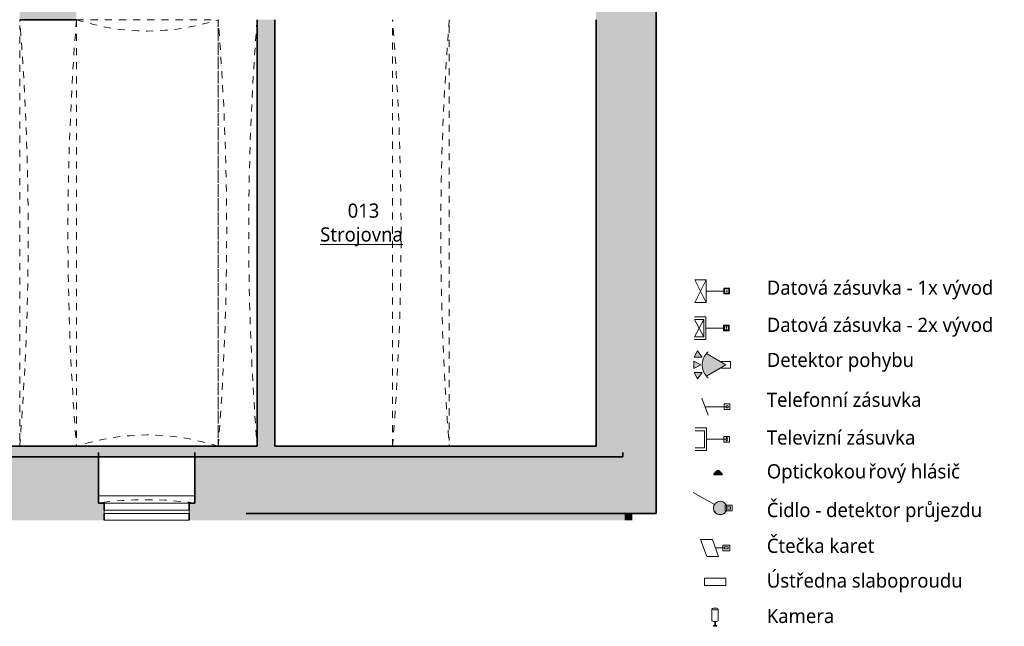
# Model space of a CAD drawing. Header units: metres. Extents: x -0.2 to 44.7, y -1.1 to 27.9.
# Tile 6 of 7: x 30.8 to 44.7, y -1.1 to 7.4. Entities that reach past the tile are written whole.
import ezdxf

# ---------------------------------------------------------------- set-up
doc = ezdxf.new("R2010")
doc.units = ezdxf.units.M
doc.linetypes.add('AV - Carkovana 2mm', pattern=[0.0027, 0.002, -0.0007])
doc.linetypes.add('AV - Cerch_ 1 tecka 4mm', pattern=[0.006, 0.004, -0.001, 0, -0.001])
doc.layers.add('AV-MISTNOSTI', color=5, linetype='Continuous', lineweight=5, true_color=0x0000ff)
doc.layers.add('AV-TEXTY', color=5, linetype='Continuous', lineweight=13, true_color=0x0000ff)
doc.layers.add('AV-SRAFY', color=7, linetype='Continuous', lineweight=35)
doc.layers.add('AV-STAVBA', color=7, linetype='Continuous', lineweight=18)
doc.styles.add('Trebuchet MS', font='trebuc.ttf', dxfattribs={"height": 0.2})
doc.styles.add('Trebuchet MS_B', font='trebuc.ttf', dxfattribs={"height": 0.2})

# ---------------------------------------------------------------- blocks, each defined once
blk = doc.blocks.new('GM_Otvor s klenutým nadpražím - 6020x2000_5800-879954-1PP')
at = {"layer": 'AV-STAVBA', "color": 254, "linetype": 'AV - Cerch_ 1 tecka 4mm', "lineweight": 13, "true_color": 0xcccccc}
for p, q in [((-3.01, 0.4), (3.01, 0.4)), ((2.926, -0.4), (-2.926, -0.4))]:
    blk.add_line(p, q, dxfattribs=at)
for centre, start, end in [((0, 38.09), 265.434, 274.566), ((0, -38.09), 85.434, 94.566)]:
    blk.add_arc(centre, 37.81, start, end, dxfattribs=at)
blk = doc.blocks.new('GM_Otvor s klenutým nadpražím - 6020x2000_5800-880466-1PP')
at = {"layer": 'AV-STAVBA', "color": 254, "linetype": 'AV - Cerch_ 1 tecka 4mm', "lineweight": 13, "true_color": 0xcccccc}
for p, q in [((-3.01, 0.4), (3.01, 0.4)), ((2.926, -0.15), (-2.926, -0.15))]:
    blk.add_line(p, q, dxfattribs=at)
for centre, start, end in [((0, 38.09), 265.434, 274.566), ((0, -37.84), 85.434, 94.566)]:
    blk.add_arc(centre, 37.81, start, end, dxfattribs=at)
blk = doc.blocks.new('WI_1-1_sklepní_s příčlemi_s klenutým nadpražím_2x šikmý parapet_ nadpraží - 1200x600_02-1040800-1PP')
at = {"layer": 'AV-STAVBA', "color": 254, "true_color": 0xcccccc}
for p, q in [((-0.6, -0.425), (0.6, -0.425)), ((-0.6, -0.475), (-0.6, -0.425)), ((0.6, -0.475), (-0.6, -0.475)), ((0.6, -0.425), (0.6, -0.475))]:
    blk.add_line(p, q, dxfattribs=at)
at = {"layer": 'AV-STAVBA', "color": 254, "linetype": 'AV - Carkovana 2mm', "true_color": 0xcccccc}
blk.add_arc((0, -5.279), 5, 82.1836, 97.8164, dxfattribs=at)
blk = doc.blocks.new('GM_Void_valená klenba - GM_Void_valená klenba-1524404-1PP')
at = {"layer": 'AV-STAVBA', "color": 254, "linetype": 'AV - Cerch_ 1 tecka 4mm', "lineweight": 13, "true_color": 0xcccccc}
for p, q in [((-1, 3.01), (-1, -3.01)), ((-1, 3.01), (1, 3.01)), ((1, 3.01), (1, -3.01)), ((-1, -3.01), (1, -3.01))]:
    blk.add_line(p, q, dxfattribs=at)
for centre, start, end in [((0, 6.05), 251.79, 288.21), ((0, -6.05), 71.79, 108.21)]:
    blk.add_arc(centre, 3.2, start, end, dxfattribs=at)
blk = doc.blocks.new('Zdobná fasáda 1NP - Zdobná fasáda 1NP-1554848-1PP')
at = {"layer": 'AV-STAVBA', "lineweight": 35, "true_color": 0xcccccc}
blk.add_hatch(color=254, dxfattribs=at).paths.add_polyline_path([(39.415, 0.355), (39.415, 0.448), (39.325, 0.448), (39.325, 0.355)])
at = {"layer": 'AV-STAVBA', "color": 254, "lineweight": 35, "true_color": 0xcccccc}
for q in [(39.325, 0.448), (39.415, 0.355)]:
    blk.add_line((39.415, 0.448), q, dxfattribs=at)
at = {"layer": 'AV-STAVBA', "color": 254, "true_color": 0xcccccc}
blk.add_line((39.325, 0.448), (39.325, 0.355), dxfattribs=at)
blk = doc.blocks.new('D0089 - 1514 - OÚPSŘ_Benešova_rvt-1-1PP')
at = {"layer": 'AV-SRAFY', "lineweight": 5, "true_color": 0xcccccc}
for points in [[(39.765, 1.398), (39.765, 13.048), (38.915, 13.048), (38.915, 1.398)], [(30.785, 7.418), (31.585, 7.418), (31.585, 8.708), (30.785, 8.708)], [(34.135, 1.398), (34.385, 1.398), (34.385, 7.418), (34.135, 7.418), (34.135, 5.558)], [(39.295, 1.248), (39.295, 1.31), (22.255, 1.31), (22.255, 1.248), (35.633, 1.248)], [(35.269, 0.355), (37.824, 0.355), (37.824, 0.448), (35.269, 0.448)]]:
    blk.add_hatch(color=254, dxfattribs=at).paths.add_polyline_path(points)
h = blk.add_hatch(color=254, dxfattribs=at)
h.paths.add_polyline_path([(16.908, 0.448), (22.191, 0.448), (22.191, 1.31), (39.765, 1.31), (39.765, 1.398), (20.165, 1.398), (20.165, 1.153), (19.215, 1.153), (19.215, 1.398), (16.285, 1.398), (16.285, 1.165), (16.908, 1.165)])
h.paths.add_polyline_path([(10.865, 1.165), (12.04, 1.165), (12.04, 1.398), (10.865, 1.398)])
h.paths.add_polyline_path([(14.985, 1.165), (14.985, 1.398), (13.34, 1.398), (13.34, 1.165), (13.505, 1.165)])
h = blk.add_hatch(color=254, dxfattribs=at)
h.paths.add_polyline_path([(39.765, 0.448), (39.765, 1.31), (33.255, 1.31), (33.255, 0.598), (33.175, 0.598), (33.175, 0.448), (35.633, 0.448)])
h.paths.add_polyline_path([(29.035, 0.448), (29.035, 0.598), (28.955, 0.598), (28.955, 1.31), (27.375, 1.31), (27.375, 0.598), (27.295, 0.598), (27.295, 0.448), (27.586, 0.448)])
h.paths.add_polyline_path([(30.235, 0.448), (31.975, 0.448), (31.975, 0.598), (31.895, 0.598), (31.895, 1.31), (30.315, 1.31), (30.315, 0.598), (30.235, 0.598), (30.235, 0.498)])
h.paths.add_polyline_path([(24.355, 0.448), (26.095, 0.448), (26.095, 0.598), (26.015, 0.598), (26.015, 1.31), (24.435, 1.31), (24.435, 0.598), (24.355, 0.598), (24.355, 0.498)])
h.paths.add_polyline_path([(23.155, 0.448), (23.155, 0.598), (23.075, 0.598), (23.075, 1.31), (22.191, 1.31), (22.191, 0.448)])
h = blk.add_hatch(color=254, dxfattribs=at)
h.paths.add_polyline_path([(33.175, 0.355), (33.979, 0.355), (33.979, 0.448), (33.175, 0.448)])
h.paths.add_polyline_path([(23.155, 0.355), (23.155, 0.448), (22.191, 0.448), (22.191, 0.355)])
h.paths.add_polyline_path([(31.61, 0.355), (31.975, 0.355), (31.975, 0.448), (30.235, 0.448), (30.235, 0.355)])
h.paths.add_polyline_path([(24.355, 0.355), (26.095, 0.355), (26.095, 0.448), (24.355, 0.448)])
h.paths.add_polyline_path([(27.295, 0.355), (29.035, 0.355), (29.035, 0.448), (27.295, 0.448)])
h = blk.add_hatch(color=254, dxfattribs=at)
h.paths.add_polyline_path([(33.979, 0.355), (35.269, 0.355), (35.269, 0.448), (33.979, 0.448)])
h.paths.add_polyline_path([(39.325, 0.355), (39.325, 0.448), (37.824, 0.448), (37.824, 0.355)])
at = {"layer": 'AV-STAVBA', "color": 254, "lineweight": 35, "true_color": 0xcccccc}
for p, q in [((39.765, 1.398), (39.765, 13.048)), ((31.585, 7.418), (30.785, 7.418)), ((34.135, 1.398), (34.135, 7.418)), ((34.385, 7.418), (34.385, 1.398)), ((38.915, 1.398), (38.915, 7.418)), ((28.035, 1.398), (34.135, 1.398)), ((34.385, 1.398), (38.915, 1.398)), ((39.765, 1.398), (39.765, 1.31)), ((31.895, 0.598), (31.895, 1.31)), ((33.255, 0.598), (33.255, 1.31)), ((39.295, 1.248), (39.295, 1.31)), ((39.765, 0.448), (39.765, 1.31)), ((39.295, 1.248), (22.255, 1.248)), ((31.975, 0.598), (31.895, 0.598)), ((31.975, 0.498), (31.975, 0.598)), ((33.175, 0.498), (33.175, 0.598)), ((33.175, 0.598), (33.255, 0.598)), ((31.975, 0.448), (31.975, 0.355)), ((33.175, 0.448), (33.175, 0.355)), ((39.765, 0.448), (33.979, 0.448)), ((35.269, 0.448), (33.979, 0.448)), ((35.269, 0.448), (37.824, 0.448)), ((37.824, 0.448), (39.325, 0.448))]:
    blk.add_line(p, q, dxfattribs=at)
at = {"layer": 'AV-STAVBA', "color": 254, "true_color": 0xcccccc}
for p, q in [((33.255, 0.698), (31.895, 0.698)), ((33.175, 0.598), (31.975, 0.598)), ((39.325, 0.355), (39.325, 0.448)), ((31.975, 0.355), (33.175, 0.355))]:
    blk.add_line(p, q, dxfattribs=at)
at = {"layer": 'AV-STAVBA', "color": 254, "linetype": 'AV - Cerch_ 1 tecka 4mm', "lineweight": 13, "true_color": 0xcccccc}
for name, p, rotation in [('GM_Otvor s klenutým nadpražím - 6020x2000_5800-879954-1PP', (31.185, 4.408), 269.9999999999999), ('GM_Otvor s klenutým nadpražím - 6020x2000_5800-880466-1PP', (33.985, 4.408), 89.99999999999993), ('GM_Otvor s klenutým nadpražím - 6020x2000_5800-879954-1PP', (36.445, 4.408), 89.99999999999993)]:
    blk.add_blockref(name, p, dxfattribs=dict(at, rotation=rotation))
for name, p in [('GM_Void_valená klenba - GM_Void_valená klenba-1524404-1PP', (32.585, 4.408)), ('WI_1-1_sklepní_s příčlemi_s klenutým nadpražím_2x šikmý parapet_ nadpraží - 1200x600_02-1040800-1PP', (32.575, 0.923)), ('Zdobná fasáda 1NP - Zdobná fasáda 1NP-1554848-1PP', (0, 0))]:
    blk.add_blockref(name, p, dxfattribs=at)
blk = doc.blocks.new('Family - ___-903218-Legenda koncových prvků slaboproudu')
at = {"layer": 'AV-STAVBA', "color": 5, "true_color": 0x0000ff}
for p, q in [((0.876, 1.011), (0.885, 1.019)), ((0.996, 1.011), (0.876, 1.011)), ((0.876, 0.997), (0.876, 1.011)), ((0.996, 0.997), (0.876, 0.997)), ((0.885, 1.019), (0.886, 1.019)), ((0.886, 1.019), (0.925, 1.056)), ((0.986, 1.019), (0.886, 1.019)), ((0.98, 1.025), (0.892, 1.025)), ((0.896, 1.028), (0.976, 1.028)), ((0.974, 1.03), (0.898, 1.03)), ((0.902, 1.034), (0.97, 1.034)), ((0.968, 1.036), (0.904, 1.036)), ((0.908, 1.04), (0.964, 1.04)), ((0.962, 1.042), (0.91, 1.042)), ((0.914, 1.046), (0.958, 1.046)), ((0.955, 1.048), (0.916, 1.048)), ((0.92, 1.052), (0.952, 1.052)), ((0.925, 1.056), (0.933, 1.056)), ((0.933, 1.058), (0.935, 1.06)), ((0.933, 1.056), (0.933, 1.058)), ((0.939, 1.056), (0.933, 1.056)), ((0.935, 1.06), (0.936, 1.06)), ((0.936, 1.06), (0.937, 1.06)), ((0.937, 1.06), (0.939, 1.058)), ((0.939, 1.058), (0.939, 1.056)), ((0.939, 1.056), (0.947, 1.056)), ((0.947, 1.056), (0.986, 1.019)), ((0.986, 1.019), (0.987, 1.019)), ((0.987, 1.019), (0.996, 1.011)), ((0.996, 1.011), (0.996, 0.997))]:
    blk.add_line(p, q, dxfattribs=at)
blk = doc.blocks.new('Family - ___-903224-Legenda koncových prvků slaboproudu')
at = {"layer": 'AV-STAVBA', "color": 5, "true_color": 0x0000ff}
for p, q in [((0.745, -0.464), (1.045, -0.464)), ((0.745, -0.564), (0.745, -0.464)), ((1.045, -0.564), (1.045, -0.464)), ((1.045, -0.564), (0.745, -0.564))]:
    blk.add_line(p, q, dxfattribs=at)
blk = doc.blocks.new('Family - ___-923981-Legenda koncových prvků slaboproudu')
at = {"layer": 'AV-STAVBA', "color": 5, "true_color": 0x0000ff}
for p, q in [((0.85, -0.898), (0.85, -1.062)), ((0.94, -1.062), (0.94, -0.898)), ((0.89, -1.074), (0.89, -1.132)), ((0.9, -1.132), (0.9, -1.074)), ((0.87, -1.132), (0.92, -1.132)), ((0.87, -1.142), (0.87, -1.132)), ((0.92, -1.142), (0.87, -1.142)), ((0.92, -1.132), (0.92, -1.142))]:
    blk.add_line(p, q, dxfattribs=at)
for centre, start_param, end_param in [((0.895, -0.898), 1.570796, 4.712389), ((0.895, -0.898), 4.712389, 7.853982), ((0.895, -1.062), 3.141593, 4.712389), ((0.895, -1.062), 4.712389, 6.283185)]:
    blk.add_ellipse(centre, major_axis=(0.045, 0), ratio=0.258819, start_param=start_param, end_param=end_param, dxfattribs=at)
blk = doc.blocks.new('Family - ___-923990-Legenda koncových prvků slaboproudu')
at = {"layer": 'AV-STAVBA', "color": 5, "true_color": 0x0000ff}
for p, q in [((0.85, -0.898), (0.85, -1.062)), ((0.94, -1.062), (0.94, -0.898)), ((0.89, -1.074), (0.89, -1.132)), ((0.9, -1.132), (0.9, -1.074)), ((0.87, -1.132), (0.92, -1.132)), ((0.87, -1.142), (0.87, -1.132)), ((0.92, -1.142), (0.87, -1.142)), ((0.92, -1.132), (0.92, -1.142))]:
    blk.add_line(p, q, dxfattribs=at)
for centre, start_param, end_param in [((0.895, -0.898), 1.570796, 4.712389), ((0.895, -0.898), 4.712389, 7.853982), ((0.895, -1.062), 3.141593, 4.712389), ((0.895, -1.062), 4.712389, 6.283185)]:
    blk.add_ellipse(centre, major_axis=(0.045, 0), ratio=0.258819, start_param=start_param, end_param=end_param, dxfattribs=at)
blk = doc.blocks.new('Family - ___-903208-Legenda koncových prvků slaboproudu')
at = {"layer": 'AV-STAVBA', "color": 5, "true_color": 0x0000ff}
for p, q in [((1.019, 3.549), (1.019, 3.629)), ((1.099, 3.629), (1.019, 3.629)), ((1.089, 3.619), (1.029, 3.619)), ((1.029, 3.619), (1.029, 3.559)), ((1.089, 3.559), (1.089, 3.619)), ((1.099, 3.629), (1.099, 3.549)), ((1.019, 3.549), (1.099, 3.549)), ((1.029, 3.559), (1.089, 3.559)), ((1.054, 3.584), (1.054, 3.594)), ((1.054, 3.594), (1.064, 3.594)), ((1.064, 3.584), (1.054, 3.584)), ((1.064, 3.594), (1.064, 3.584))]:
    blk.add_line(p, q, dxfattribs=at)
at = {"layer": 'AV-TEXTY'}
for p, q in [((0.768, 3.429), (0.608, 3.749)), ((0.608, 3.429), (0.768, 3.749)), ((0.768, 3.749), (0.608, 3.749)), ((0.768, 3.589), (0.768, 3.749)), ((0.768, 3.589), (0.768, 3.429)), ((0.768, 3.589), (1.038, 3.589)), ((0.768, 3.429), (0.608, 3.429))]:
    blk.add_line(p, q, dxfattribs=at)
blk = doc.blocks.new('Family - ___-903210-Legenda koncových prvků slaboproudu')
at = {"layer": 'AV-STAVBA', "color": 5, "true_color": 0x0000ff}
for p, q in [((1.015, 3.026), (1.015, 3.106)), ((1.095, 3.106), (1.015, 3.106)), ((1.085, 3.096), (1.025, 3.096)), ((1.025, 3.096), (1.025, 3.036)), ((1.05, 3.074), (1.05, 3.084)), ((1.05, 3.084), (1.06, 3.084)), ((1.06, 3.074), (1.05, 3.074)), ((1.05, 3.048), (1.05, 3.058)), ((1.05, 3.058), (1.06, 3.058)), ((1.06, 3.084), (1.06, 3.074)), ((1.06, 3.058), (1.06, 3.048)), ((1.085, 3.036), (1.085, 3.096)), ((1.095, 3.106), (1.095, 3.026)), ((1.015, 3.026), (1.095, 3.026)), ((1.025, 3.036), (1.085, 3.036)), ((1.06, 3.048), (1.05, 3.048))]:
    blk.add_line(p, q, dxfattribs=at)
at = {"layer": 'AV-TEXTY'}
for p, q in [((0.764, 3.226), (0.604, 3.226)), ((0.764, 3.066), (0.764, 3.226)), ((0.604, 3.189), (0.737, 2.943)), ((0.604, 2.943), (0.737, 3.189)), ((0.737, 3.189), (0.604, 3.189)), ((0.737, 2.943), (0.737, 3.189)), ((0.764, 3.066), (0.764, 2.906)), ((0.764, 3.066), (1.034, 3.066)), ((0.604, 2.943), (0.737, 2.943)), ((0.764, 2.906), (0.604, 2.906))]:
    blk.add_line(p, q, dxfattribs=at)
blk = doc.blocks.new('Family - ___-903212-Legenda koncových prvků slaboproudu')
at = {"layer": 'AV-TEXTY'}
h = blk.add_hatch(color=256, dxfattribs=at)
h.paths.add_polyline_path([(0.645, 2.349), (0.712, 2.438), (0.6, 2.438)])
h.paths.add_polyline_path([(0.772, 2.388), (1.045, 2.548), (0.772, 2.708), (0.758, 2.689), (0.745, 2.67), (0.734, 2.649), (0.726, 2.628), (0.719, 2.605), (0.715, 2.583), (0.712, 2.559), (0.712, 2.536), (0.715, 2.513), (0.719, 2.49), (0.726, 2.468), (0.734, 2.446), (0.745, 2.426), (0.758, 2.406), (0.768, 2.392)])
h.paths.add_polyline_path([(0.594, 2.498), (0.694, 2.548), (0.594, 2.598), (0.594, 2.592)])
h.paths.add_polyline_path([(0.6, 2.658), (0.712, 2.658), (0.645, 2.747)])
at = {"layer": 'AV-STAVBA', "color": 5, "true_color": 0x0000ff}
for p, q in [((0.978, 2.594), (0.978, 2.587)), ((1.113, 2.594), (0.978, 2.594)), ((0.978, 2.508), (0.978, 2.502)), ((0.978, 2.502), (1.113, 2.502)), ((1.113, 2.502), (1.113, 2.594))]:
    blk.add_line(p, q, dxfattribs=at)
at = {"layer": 'AV-TEXTY'}
for p, q in [((0.645, 2.747), (0.6, 2.658)), ((0.6, 2.658), (0.712, 2.658)), ((0.712, 2.658), (0.645, 2.747)), ((1.045, 2.548), (0.772, 2.708)), ((0.694, 2.548), (0.594, 2.598)), ((0.594, 2.598), (0.594, 2.498)), ((0.594, 2.498), (0.694, 2.548)), ((0.772, 2.388), (1.045, 2.548)), ((0.712, 2.438), (0.6, 2.438)), ((0.6, 2.438), (0.645, 2.349)), ((0.645, 2.349), (0.712, 2.438))]:
    blk.add_line(p, q, dxfattribs=at)
for start, end in [(138.8509, 221.1491), (130.5373, 138.7645), (221.234, 228.8509)]:
    blk.add_arc((0.955, 2.548), 0.243, start, end, dxfattribs=at)
blk = doc.blocks.new('Family - ___-903214-Legenda koncových prvků slaboproudu')
at = {"layer": 'AV-STAVBA', "color": 5, "true_color": 0x0000ff}
for p, q in [((1.024, 1.916), (1.024, 1.996)), ((1.104, 1.996), (1.024, 1.996)), ((1.049, 1.941), (1.049, 1.971)), ((1.049, 1.971), (1.079, 1.971)), ((1.079, 1.971), (1.079, 1.941)), ((1.104, 1.996), (1.104, 1.916)), ((1.024, 1.916), (1.104, 1.916)), ((1.079, 1.941), (1.049, 1.941))]:
    blk.add_line(p, q, dxfattribs=at)
at = {"layer": 'AV-TEXTY'}
for p, q in [((0.796, 1.836), (0.709, 2.076)), ((0.753, 1.956), (1.049, 1.956))]:
    blk.add_line(p, q, dxfattribs=at)
blk = doc.blocks.new('Family - ___-903216-Legenda koncových prvků slaboproudu')
at = {"layer": 'AV-STAVBA', "color": 5, "true_color": 0x0000ff}
for p, q in [((1.02, 1.458), (1.02, 1.538)), ((1.1, 1.538), (1.02, 1.538)), ((1.1, 1.538), (1.1, 1.458)), ((1.02, 1.458), (1.1, 1.458))]:
    blk.add_line(p, q, dxfattribs=at)
for centre in [(1.06, 1.513), (1.06, 1.483)]:
    blk.add_circle(centre, 0.01, dxfattribs=at)
at = {"layer": 'AV-TEXTY'}
for p, q in [((0.775, 1.658), (0.615, 1.658)), ((0.745, 1.618), (0.615, 1.618)), ((0.745, 1.378), (0.745, 1.618)), ((0.775, 1.498), (0.775, 1.658)), ((0.775, 1.498), (1.045, 1.498)), ((0.775, 1.498), (0.775, 1.338)), ((0.615, 1.378), (0.745, 1.378)), ((0.775, 1.338), (0.615, 1.338))]:
    blk.add_line(p, q, dxfattribs=at)
blk = doc.blocks.new('Family - ___-903220-Legenda koncových prvků slaboproudu')
at = {"layer": 'AV-TEXTY'}
blk.add_hatch(color=256, dxfattribs=at).paths.add_polyline_path([(0.946, 0.434), (0.986, 0.434), (1.022, 0.45), (1.048, 0.48), (1.06, 0.517), (1.056, 0.556), (1.036, 0.591), (1.004, 0.614), (0.966, 0.622), (0.927, 0.614), (0.895, 0.591), (0.875, 0.556), (0.871, 0.517), (0.883, 0.48), (0.91, 0.45)])
h = blk.add_hatch(color=256, dxfattribs=at)
edge = h.paths.add_edge_path()
edge.add_arc((0.966, 0.527), 0.095, 0, 360)
at = {"layer": 'AV-STAVBA', "color": 5, "true_color": 0x0000ff}
for p, q in [((1.036, 0.487), (1.036, 0.567)), ((1.136, 0.567), (1.036, 0.567)), ((1.136, 0.567), (1.136, 0.487)), ((1.036, 0.487), (1.136, 0.487)), ((1.061, 0.542), (1.061, 0.512)), ((1.111, 0.542), (1.061, 0.542)), ((1.061, 0.512), (1.111, 0.512)), ((1.111, 0.512), (1.111, 0.542))]:
    blk.add_line(p, q, dxfattribs=at)
at = {"layer": 'AV-TEXTY'}
for p, q in [((0.884, 0.575), (0.584, 0.748)), ((0.875, 0.556), (0.871, 0.517)), ((0.895, 0.591), (0.875, 0.556)), ((0.927, 0.614), (0.895, 0.591)), ((0.966, 0.622), (0.927, 0.614)), ((1.004, 0.614), (0.966, 0.622)), ((1.036, 0.591), (1.004, 0.614)), ((1.056, 0.556), (1.036, 0.591)), ((1.06, 0.517), (1.056, 0.556)), ((0.871, 0.517), (0.883, 0.48)), ((0.883, 0.48), (0.91, 0.45)), ((0.91, 0.45), (0.946, 0.434)), ((0.946, 0.434), (0.986, 0.434)), ((0.986, 0.434), (1.022, 0.45)), ((1.022, 0.45), (1.048, 0.48)), ((1.048, 0.48), (1.06, 0.517))]:
    blk.add_line(p, q, dxfattribs=at)
blk.add_circle((0.966, 0.527), 0.095, dxfattribs=at)
blk = doc.blocks.new('Family - ___-903222-Legenda koncových prvků slaboproudu')
at = {"layer": 'AV-STAVBA', "color": 5, "true_color": 0x0000ff}
for p, q in [((1.004, -0.076), (1.004, 0.004)), ((1.104, 0.004), (1.004, 0.004)), ((1.104, 0.004), (1.104, -0.076)), ((1.004, -0.076), (1.104, -0.076)), ((1.029, -0.021), (1.029, -0.051)), ((1.079, -0.021), (1.029, -0.021)), ((1.029, -0.051), (1.079, -0.051)), ((1.079, -0.051), (1.079, -0.021))]:
    blk.add_line(p, q, dxfattribs=at)
at = {"layer": 'AV-TEXTY'}
for p, q in [((0.689, 0.084), (0.856, 0.084)), ((0.776, -0.156), (0.689, 0.084)), ((0.943, -0.156), (0.856, 0.084)), ((0.9, -0.036), (1.029, -0.036)), ((0.776, -0.156), (0.943, -0.156))]:
    blk.add_line(p, q, dxfattribs=at)

msp = doc.modelspace()

# ---------------------------------------------------------------- block references
at = {"lineweight": 5}
msp.add_blockref('D0089 - 1514 - OÚPSŘ_Benešova_rvt-1-1PP', (0, 0), dxfattribs=at)
at = {"layer": 'AV-STAVBA', "color": 5, "true_color": 0x0000ff}
for name in ['Family - ___-903218-Legenda koncových prvků slaboproudu', 'Family - ___-903224-Legenda koncových prvků slaboproudu', 'Family - ___-923981-Legenda koncových prvků slaboproudu', 'Family - ___-923990-Legenda koncových prvků slaboproudu']:
    msp.add_blockref(name, (39.7, 0), dxfattribs=at)
at = {"layer": 'AV-TEXTY'}
for name in ['Family - ___-903208-Legenda koncových prvků slaboproudu', 'Family - ___-903210-Legenda koncových prvků slaboproudu', 'Family - ___-903212-Legenda koncových prvků slaboproudu', 'Family - ___-903214-Legenda koncových prvků slaboproudu', 'Family - ___-903216-Legenda koncových prvků slaboproudu', 'Family - ___-903220-Legenda koncových prvků slaboproudu', 'Family - ___-903222-Legenda koncových prvků slaboproudu']:
    msp.add_blockref(name, (39.7, 0), dxfattribs=at)

# ---------------------------------------------------------------- texts
at = {"layer": 'AV-MISTNOSTI', "char_height": 0.2, "attachment_point": 1, "style": 'Trebuchet MS_B'}
for s, insert, width in [('013', (35.411, 4.824), 0.60127), ('\\LStrojovna', (35.024, 4.488), 1.53924)]:
    msp.add_mtext(s, dxfattribs=dict(at, insert=insert, width=width))
at = {"layer": 'AV-TEXTY', "lineweight": 5, "char_height": 0.2, "attachment_point": 1, "style": 'Trebuchet MS', "bg_fill": 3, "box_fill_scale": 1.25, "bg_fill_color": 256, "bg_fill_true_color": 13158600, "bg_fill_transparency": 0}
for s, insert, width in [('Datová zásuvka - 1x vývod', (41.324, 3.737), 4.05654), ('Datová zásuvka - 2x vývod', (41.324, 3.212), 4.05654), ('Detektor pohybu', (41.324, 2.717), 2.57342), ('Telefonní zásuvka', (41.324, 2.155), 2.77384), ('Televizní zásuvka', (41.324, 1.622), 2.69367), ('Optickokou', (41.324, 1.145), 1.73966), ('Čtečka karet', (41.324, 0.094), 1.98017), ('Úst', (41.324, -0.396), 0.49705), ('Kamera', (41.324, -0.896), 1.17848)]:
    msp.add_mtext(s, dxfattribs=dict(at, insert=insert, width=width))

# ---------------------------------------------------------------- next in the draw order: texts
for s, insert, width in [('řový hlásič', (42.759, 1.145), 1.64346), ('ředna slaboproudu', (41.734, -0.396), 2.88607)]:
    msp.add_mtext(s, dxfattribs=dict(at, insert=insert, width=width))

# ---------------------------------------------------------------- next in the draw order: texts
at = {"layer": 'AV-TEXTY', "lineweight": 5, "insert": (41.324, 0.599), "char_height": 0.2, "width": 3.93629, "attachment_point": 1, "style": 'Trebuchet MS', "bg_fill": 3, "box_fill_scale": 1.25, "bg_fill_color": 256, "bg_fill_true_color": 13158600, "bg_fill_transparency": 0}
msp.add_mtext('Čidlo - detektor průjezdu', dxfattribs=at)

doc.saveas('drawing.dxf')
